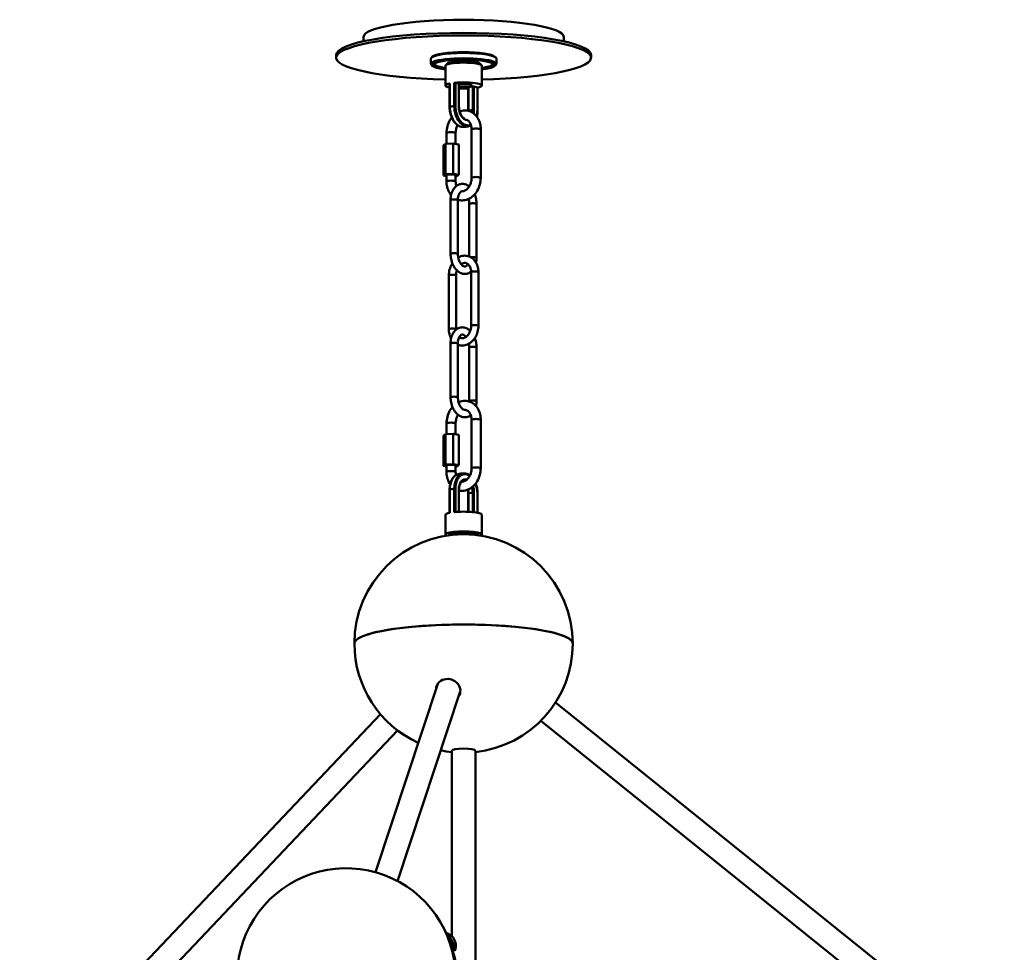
# Model space of a CAD drawing. Header units: millimetres. Extents: x 734 to 2864, y 389 to 1965.
# Tile 23 of 23: x 2210 to 2751, y 1280 to 1792. Entities that reach past the tile are written whole.
import ezdxf

# ---------------------------------------------------------------- set-up
doc = ezdxf.new("R2010")
doc.units = ezdxf.units.MM
doc.header["$LTSCALE"] = 11
doc.layers.add('Widoczne (ISO)', color=7, linetype='Continuous', lineweight=50)
doc.layers.add('Widoczne wąskie (ISO)', color=7, linetype='Continuous', lineweight=50)

msp = doc.modelspace()

# ---------------------------------------------------------------- linework, layer by layer
at = {"layer": 'Widoczne (ISO)'}
for p, q in [((2398.78, 1782.49), (2398.78, 1780.16)), ((2508.78, 1782.49), (2508.78, 1780.16)), ((2383.78, 1771.17), (2383.78, 1772.64)), ((2435.78, 1767.72), (2435.78, 1770.67)), ((2436.56, 1771.7), (2436.06, 1771.23)), ((2471.01, 1771.7), (2471.5, 1771.23)), ((2471.78, 1767.72), (2471.78, 1770.67)), ((2523.78, 1771.17), (2523.78, 1772.64)), ((2436.56, 1766.69), (2436.06, 1767.17)), ((2438.03, 1767.23), (2437.8, 1767.45)), ((2443.78, 1766.73), (2443.78, 1755.9)), ((2444.92, 1768), (2443.94, 1767.04)), ((2462.64, 1768), (2463.62, 1767.04)), ((2463.78, 1766.73), (2463.78, 1755.9)), ((2469.53, 1767.23), (2469.76, 1767.45)), ((2471.01, 1766.69), (2471.5, 1767.17)), ((2446.1, 1756.98), (2446.1, 1744.18)), ((2449.28, 1757.37), (2451.14, 1756.99)), ((2451.25, 1756.93), (2451.25, 1744.13)), ((2456.31, 1742.07), (2456.31, 1754.87)), ((2456.49, 1754.94), (2458.79, 1755.27)), ((2459.49, 1755.26), (2461.34, 1754.88)), ((2461.46, 1742.02), (2461.46, 1754.82)), ((2458.18, 1731.79), (2458.18, 1705.2)), ((2463.18, 1731.79), (2463.18, 1705.2)), ((2444.39, 1723.95), (2444.39, 1729.78)), ((2449.39, 1723.87), (2449.39, 1729.78)), ((2442.69, 1723.2), (2443.87, 1723.92)), ((2442.69, 1706.46), (2442.69, 1723.2)), ((2443.87, 1723.92), (2448.06, 1724.11)), ((2443.87, 1707.18), (2443.87, 1723.92)), ((2448.06, 1724.11), (2451.08, 1723.57)), ((2448.06, 1707.37), (2448.06, 1724.11)), ((2451.08, 1706.83), (2451.08, 1723.57)), ((2443.87, 1707.18), (2442.69, 1706.46)), ((2442.69, 1706.46), (2444.39, 1706.15)), ((2448.06, 1707.37), (2443.87, 1707.18)), ((2444.39, 1703.19), (2444.39, 1706.64)), ((2451.08, 1706.83), (2448.06, 1707.37)), ((2449.39, 1703.19), (2449.39, 1706.64)), ((2449.39, 1706.08), (2449.91, 1706.1)), ((2449.91, 1706.1), (2451.08, 1706.83)), ((2446.64, 1663.41), (2446.64, 1692.95)), ((2450.64, 1663.41), (2450.64, 1692.95)), ((2456.92, 1690.83), (2456.92, 1661.95)), ((2460.92, 1690.83), (2460.92, 1661.28)), ((2445.65, 1622.06), (2445.65, 1651.6)), ((2449.65, 1622.06), (2449.65, 1651.6)), ((2457.91, 1653.39), (2457.91, 1623.85)), ((2461.91, 1653.39), (2461.91, 1623.85)), ((2446.64, 1584.62), (2446.64, 1614.17)), ((2450.64, 1584.62), (2450.64, 1614.17)), ((2456.92, 1612.04), (2456.92, 1582.5)), ((2460.92, 1612.04), (2460.92, 1582.5)), ((2444.39, 1564.41), (2444.39, 1570.25)), ((2449.39, 1564.33), (2449.39, 1570.25)), ((2458.18, 1572.25), (2458.18, 1545.67)), ((2463.18, 1572.25), (2463.18, 1545.67)), ((2442.69, 1563.66), (2443.87, 1564.38)), ((2442.69, 1546.92), (2442.69, 1563.66)), ((2443.87, 1564.38), (2448.06, 1564.57)), ((2443.87, 1547.64), (2443.87, 1564.38)), ((2448.06, 1564.57), (2451.08, 1564.03)), ((2448.06, 1547.83), (2448.06, 1564.57)), ((2451.08, 1547.29), (2451.08, 1564.03)), ((2443.87, 1547.64), (2442.69, 1546.92)), ((2448.06, 1547.83), (2443.87, 1547.64)), ((2451.08, 1547.29), (2448.06, 1547.83)), ((2449.91, 1546.56), (2451.08, 1547.29)), ((2442.69, 1546.92), (2444.39, 1546.62)), ((2444.39, 1543.66), (2444.39, 1547.1)), ((2449.39, 1543.66), (2449.39, 1547.1)), ((2449.39, 1546.54), (2449.91, 1546.56)), ((2446.1, 1521.15), (2446.1, 1533.92)), ((2451.25, 1521.72), (2451.25, 1533.87)), ((2456.31, 1531.81), (2456.31, 1521.72)), ((2461.46, 1531.76), (2461.46, 1521.15)), ((2443.78, 1509.21), (2443.78, 1520.04)), ((2463.78, 1509.21), (2463.78, 1520.04)), ((2444.27, 1508.58), (2443.94, 1508.9)), ((2463.29, 1508.58), (2463.62, 1508.9)), ((2439.59, 1427.12), (2405.4, 1323.69)), ((2451.94, 1423.04), (2417.49, 1318.85)), ((2750.87, 1218.75), (2504.33, 1417.02)), ((2408.03, 1410.53), (2209.88, 1201.53)), ((2742.72, 1208.62), (2496.19, 1406.89)), ((2417.46, 1401.58), (2219.31, 1192.59)), ((2447.28, 1288.59), (2447.28, 1390.46)), ((2460.28, 1212.9), (2460.28, 1390.46)), ((2444.11, 1290.27), (2444.45, 1290.45)), ((2444.45, 1290.45), (2444.11, 1290.27)), ((2444.13, 1290.24), (2444.51, 1290.44)), ((2444.52, 1290.44), (2444.13, 1290.23)), ((2444.16, 1290.15), (2444.6, 1290.38)), ((2444.61, 1290.37), (2444.17, 1290.14)), ((2444.22, 1290.02), (2444.72, 1290.27)), ((2444.73, 1290.26), (2444.23, 1290)), ((2444.31, 1289.83), (2444.85, 1290.12)), ((2444.87, 1290.1), (2444.31, 1289.81)), ((2444.41, 1289.59), (2445.01, 1289.91)), ((2445.03, 1289.89), (2444.42, 1289.57)), ((2444.45, 1290.45), (2444.45, 1290.45)), ((2444.51, 1290.44), (2444.45, 1290.45)), ((2444.52, 1290.43), (2444.51, 1290.44)), ((2444.6, 1290.38), (2444.52, 1290.44)), ((2444.53, 1289.31), (2445.19, 1289.66)), ((2445.21, 1289.63), (2444.54, 1289.28)), ((2444.61, 1290.37), (2444.6, 1290.38)), ((2444.72, 1290.27), (2444.61, 1290.37)), ((2444.66, 1288.99), (2445.39, 1289.37)), ((2445.41, 1289.34), (2444.68, 1288.95)), ((2444.72, 1290.26), (2444.72, 1290.27)), ((2444.85, 1290.12), (2444.73, 1290.26)), ((2444.82, 1288.62), (2445.61, 1289.04)), ((2445.63, 1289), (2444.83, 1288.59)), ((2444.86, 1290.1), (2444.85, 1290.12)), ((2445.01, 1289.91), (2444.87, 1290.1)), ((2444.98, 1288.22), (2445.84, 1288.67)), ((2445.86, 1288.63), (2444.99, 1288.18)), ((2445.02, 1289.89), (2445.01, 1289.91)), ((2445.19, 1289.66), (2445.03, 1289.89)), ((2445.15, 1287.78), (2446.08, 1288.27)), ((2446.1, 1288.23), (2445.17, 1287.74)), ((2445.21, 1289.63), (2445.19, 1289.66)), ((2445.39, 1289.37), (2445.21, 1289.63)), ((2445.33, 1287.32), (2446.33, 1287.84)), ((2446.35, 1287.8), (2445.35, 1287.28)), ((2445.41, 1289.34), (2445.39, 1289.37)), ((2445.61, 1289.04), (2445.41, 1289.34)), ((2445.62, 1289), (2445.61, 1289.04)), ((2445.84, 1288.67), (2445.63, 1289)), ((2445.85, 1288.63), (2445.84, 1288.67)), ((2446.08, 1288.27), (2445.86, 1288.63)), ((2446.09, 1288.23), (2446.08, 1288.27)), ((2446.33, 1287.84), (2446.1, 1288.23)), ((2446.34, 1287.8), (2446.33, 1287.84)), ((2446.58, 1287.39), (2446.35, 1287.8)), ((2445.51, 1286.83), (2446.58, 1287.39)), ((2446.61, 1287.35), (2445.53, 1286.79)), ((2445.7, 1286.33), (2446.84, 1286.93)), ((2446.86, 1286.88), (2445.72, 1286.28)), ((2445.88, 1285.81), (2447.1, 1286.45)), ((2445.9, 1285.78), (2447.1, 1286.41)), ((2447.12, 1286.4), (2445.9, 1285.76)), ((2446.07, 1285.29), (2447.36, 1285.96)), ((2446.07, 1285.28), (2447.34, 1285.94)), ((2447.35, 1285.92), (2446.08, 1285.25)), ((2447.38, 1285.92), (2446.08, 1285.24)), ((2446.24, 1284.76), (2447.61, 1285.47)), ((2447.59, 1285.46), (2446.25, 1284.75)), ((2447.63, 1285.43), (2446.26, 1284.71)), ((2446.41, 1284.24), (2447.85, 1284.99)), ((2447.87, 1284.95), (2446.43, 1284.19)), ((2446.59, 1287.35), (2446.58, 1287.39)), ((2446.58, 1283.72), (2448.09, 1284.51)), ((2448.11, 1284.47), (2446.59, 1283.68)), ((2446.84, 1286.93), (2446.61, 1287.35)), ((2446.73, 1283.23), (2448.31, 1284.05)), ((2448.32, 1284.01), (2446.74, 1283.18)), ((2446.85, 1286.87), (2446.84, 1286.93)), ((2447.1, 1286.45), (2446.86, 1286.88)), ((2446.87, 1282.75), (2448.51, 1283.61)), ((2448.53, 1283.57), (2446.88, 1282.71)), ((2447, 1282.3), (2448.7, 1283.19)), ((2448.71, 1283.15), (2447.01, 1282.26)), ((2447.1, 1286.41), (2447.1, 1286.45)), ((2447.36, 1285.96), (2447.12, 1286.4)), ((2447.12, 1281.89), (2448.86, 1282.8)), ((2448.88, 1282.77), (2447.13, 1281.85)), ((2447.25, 1281.52), (2449.01, 1282.44)), ((2449.02, 1282.41), (2447.26, 1281.49)), ((2447.34, 1285.94), (2447.36, 1285.96)), ((2447.35, 1285.92), (2447.38, 1285.92)), ((2447.61, 1285.47), (2447.38, 1285.92)), ((2447.59, 1285.46), (2447.63, 1285.43)), ((2447.85, 1284.99), (2447.63, 1285.43)), ((2447.84, 1284.98), (2447.87, 1284.95)), ((2448.09, 1284.51), (2447.87, 1284.95)), ((2448.07, 1284.51), (2448.11, 1284.47)), ((2448.31, 1284.05), (2448.11, 1284.47)), ((2448.3, 1284.05), (2448.32, 1284.01)), ((2448.51, 1283.61), (2448.32, 1284.01)), ((2448.5, 1283.61), (2448.53, 1283.57)), ((2448.7, 1283.19), (2448.53, 1283.57)), ((2448.69, 1283.19), (2448.71, 1283.15)), ((2448.86, 1282.8), (2448.71, 1283.15)), ((2448.86, 1282.8), (2448.88, 1282.77)), ((2449.01, 1282.44), (2448.88, 1282.77)), ((2449, 1282.44), (2449.02, 1282.41)), ((2449.13, 1282.12), (2449.02, 1282.41)), ((2447.37, 1281.2), (2449.13, 1282.12)), ((2449.14, 1282.09), (2447.39, 1281.18)), ((2447.48, 1280.93), (2449.23, 1281.84)), ((2449.23, 1281.82), (2447.49, 1280.9)), ((2447.57, 1280.7), (2449.3, 1281.6)), ((2449.3, 1281.58), (2447.58, 1280.68)), ((2447.64, 1280.52), (2449.34, 1281.41)), ((2449.35, 1281.4), (2447.64, 1280.5)), ((2447.68, 1280.39), (2449.36, 1281.27)), ((2449.36, 1281.26), (2447.69, 1280.38)), ((2447.71, 1280.32), (2449.35, 1281.17)), ((2449.35, 1281.17), (2447.71, 1280.31)), ((2447.72, 1280.29), (2449.31, 1281.13)), ((2449.12, 1282.12), (2449.14, 1282.09)), ((2449.23, 1281.84), (2449.14, 1282.09)), ((2449.22, 1281.84), (2449.23, 1281.82)), ((2449.3, 1281.6), (2449.23, 1281.82)), ((2449.29, 1281.6), (2449.3, 1281.58)), ((2449.34, 1281.41), (2449.3, 1281.58)), ((2449.31, 1281.13), (2449.35, 1281.17)), ((2449.34, 1281.41), (2449.35, 1281.4)), ((2449.36, 1281.27), (2449.35, 1281.4)), ((2449.35, 1281.17), (2449.36, 1281.26)), ((2449.35, 1281.17), (2449.35, 1281.17)), ((2449.36, 1281.27), (2449.36, 1281.26))]:
    msp.add_line(p, q, dxfattribs=at)
for centre, radius, start, end in [((2453.78, 1743.1), 10, 266.5213, 290.0589), ((2453.78, 1532.84), 10, 86.5213, 110.0589), ((2453.78, 1449.34), 60, 0, 180), ((2453.78, 1449.34), 60, 180, 245.4902), ((2453.78, 1449.34), 60, 276.2192, 0), ((2453.78, 1449.34), 60, 257.9287, 263.7808), ((2389.29, 1265.89), 60, 4.5901, 212.3958), ((2442.25, 1283.36), 7.25, 346.1283, 69.1633)]:
    msp.add_arc(centre, radius, start, end, dxfattribs=at)
for centre, major_axis, ratio, start_param, end_param in [((2453.78, 1782.49), (-55, 0), 0.173648, 3.141593, 6.283185), ((2453.78, 1771.17), (70, 0), 0.173648, 4.855737, 10.852227), ((2453.78, 1772.64), (-70, 0), 0.173648, 3.141593, 6.283185), ((2453.78, 1767.72), (18, 0), 0.173648, 6.105932, 9.602032), ((2453.78, 1767.23), (-17.5, 0), 0.173648, 2.179042, 7.245736), ((2453.78, 1767.23), (16.66, 0), 0.173648, 5.356247, 10.351716), ((2453.78, 1770.67), (-18, 0), 0.173648, 3.141593, 6.283185), ((2453.78, 1771.17), (17.5, 0), 0.173648, 0.177254, 2.964339), ((2453.78, 1767.72), (9, 0), 0.173648, 0.177254, 2.964339), ((2453.78, 1767.72), (-16, 0), 0.173648, 6.134161, 7.17885), ((2453.78, 1766.73), (-10, 0), 0.173648, 3.141593, 6.283185), ((2453.78, 1767.72), (16, 0), 0.173648, 5.387521, 6.43221), ((2453.78, 1755.9), (-10, 0), 0.173648, 5.569079, 6.978433), ((2446.6, 1756.98), (-0.5, 0), 0.173648, 5.569079, 6.283185), ((2453.78, 1755.9), (10, 0), 0.173648, 5.587937, 8.393555), ((2448.9, 1757.32), (0.5, 0), 0.173648, 0.698132, 2.11037), ((2450.75, 1756.93), (0.5, 0), 0.173648, 0, 0.698132), ((2453.78, 1755.9), (4.46, 0), 0.173648, 4.109235, 8.457136), ((2453.78, 1755.9), (10, 0), 0.173648, 4.456707, 4.968071), ((2456.81, 1754.87), (-0.5, 0), 0.173648, 5.410521, 6.283185), ((2459.11, 1755.2), (0.5, 0), 0.173648, 0.698132, 2.268928), ((2460.96, 1754.82), (0.5, 0), 0.173648, 0, 0.698132), ((2446.89, 1706.64), (2.5, 0), 0.173648, 0, 3.141593), ((2446.89, 1547.1), (2.5, 0), 0.173648, 0, 3.141593), ((2453.78, 1520.04), (-10, 0), 0.173648, 5.569079, 6.283185), ((2453.78, 1520.04), (10, 0), 0.173648, 0, 2.11037), ((2453.78, 1509.21), (10, 0), 0.173648, 6.105932, 9.602032), ((2453.78, 1508.22), (-9, 0), 0.173648, 3.474845, 5.949933), ((2453.78, 1449.34), (-60, 0), 0.173648, 3.141593, 6.283185), ((2453.78, 1449.34), (60, 0), 0.173648, 0, 3.141593), ((2445.33, 1423.77), (-6.41, 2.12), 0.892132, 2.86858, 6.556198), ((2445.61, 1424.63), (-6.41, 2.12), 0.892132, 0.07559, 0.273013), ((2445.63, 1424.68), (-6.41, 2.12), 0.892132, 0.079574, 0.273013), ((2445.76, 1425.08), (-6.17, 2.04), 0.892132, 6.239105, 6.283185), ((2446.27, 1426.61), (-6.41, 2.12), 0.892132, 0.250914, 0.273013), ((2446.27, 1426.61), (6.41, -2.12), 0.892132, 6.010173, 6.032271), ((2445.76, 1425.08), (6.17, -2.04), 0.892132, 0, 0.04408), ((2445.61, 1424.63), (6.41, -2.12), 0.892132, 6.010173, 6.207595), ((2445.63, 1424.68), (6.41, -2.12), 0.892132, 6.010173, 6.203612), ((2453.78, 1390.46), (-6.5, 0), 0.173648, 3.141593, 6.283185), ((2446.88, 1285.79), (-2.32, 4.43), 0.095401, 4.799079, 4.802138), ((2446.88, 1285.79), (-2.32, 4.43), 0.095401, 4.692478, 4.697287), ((2446.88, 1285.79), (-2.32, 4.43), 0.095401, 4.587627, 4.58892), ((2391.23, 1260.09), (-56.9, -19.03), 0.856497, 6.228253, 9.479711)]:
    msp.add_ellipse(centre, major_axis=major_axis, ratio=ratio, start_param=start_param, end_param=end_param, dxfattribs=at)
for points, knots in [([(2446.1, 1744.18), (2446.1, 1743.14), (2446.21, 1742.08), (2446.65, 1740.02), (2446.97, 1739.02), (2447.8, 1737.19), (2448.31, 1736.35), (2449.46, 1734.93), (2450.11, 1734.34), (2451.47, 1733.5), (2452.19, 1733.23), (2453, 1733.13), (2453.09, 1733.12), (2453.17, 1733.12)], [3.826312, 3.826312, 3.826312, 3.826312, 4.152858, 4.152858, 4.479241, 4.479241, 4.806211, 4.806211, 5.13304, 5.13304, 5.452758, 5.452758, 5.492217, 5.492217, 5.492217, 5.492217]), ([(2451.25, 1744.13), (2451.25, 1743.5), (2451.32, 1742.86), (2451.57, 1741.61), (2451.75, 1741), (2452.23, 1739.89), (2452.51, 1739.38), (2453.15, 1738.52), (2453.5, 1738.17), (2454.03, 1737.78), (2454.19, 1737.68), (2454.36, 1737.59)], [3.826312, 3.826312, 3.826312, 3.826312, 4.13634, 4.13634, 4.446674, 4.446674, 4.756052, 4.756052, 5.064466, 5.064466, 5.205753, 5.205753, 5.205753, 5.205753]), ([(2451.58, 1741.64), (2452.49, 1741.99), (2453.45, 1742.19), (2455.37, 1742.23), (2456.33, 1742.06), (2458.12, 1741.4), (2458.94, 1740.9), (2460.43, 1739.62), (2461.08, 1738.82), (2462.17, 1736.96), (2462.58, 1735.9), (2463.06, 1733.81), (2463.18, 1732.81), (2463.18, 1731.79)], [1.998053, 1.998053, 1.998053, 1.998053, 2.284928, 2.284928, 2.568876, 2.568876, 2.850541, 2.850541, 3.150836, 3.150836, 3.475998, 3.475998, 3.757072, 3.757072, 3.757072, 3.757072]), ([(2461.07, 1738.75), (2461.15, 1739.08), (2461.22, 1739.41), (2461.4, 1740.48), (2461.46, 1741.25), (2461.46, 1742.02)], [6.6117023, 6.6117023, 6.6117023, 6.6117023, 6.7252186, 6.7252186, 6.9679045, 6.9679045, 6.9679045, 6.9679045]), ([(2444.39, 1729.78), (2444.39, 1731.02), (2444.55, 1732.27), (2445.2, 1734.68), (2445.68, 1735.84), (2446.59, 1737.41), (2446.92, 1737.89), (2447.28, 1738.35)], [0.6154797, 0.6154797, 0.6154797, 0.6154797, 0.9591561, 0.9591561, 1.3034499, 1.3034499, 1.4679189, 1.4679189, 1.4679189, 1.4679189]), ([(2455.23, 1737.12), (2455.65, 1737.01), (2456.06, 1736.8), (2456.82, 1736.11), (2457.16, 1735.67), (2457.69, 1734.64), (2457.88, 1734.08), (2458.12, 1732.94), (2458.18, 1732.38), (2458.18, 1731.79)], [2.492322, 2.492322, 2.492322, 2.492322, 2.869903, 2.869903, 3.211653, 3.211653, 3.504781, 3.504781, 3.757072, 3.757072, 3.757072, 3.757072]), ([(2449.39, 1729.78), (2449.39, 1730.44), (2449.46, 1731.12), (2449.75, 1732.44), (2449.97, 1733.08), (2450.32, 1733.83), (2450.39, 1733.98), (2450.47, 1734.13)], [0.6154797, 0.6154797, 0.6154797, 0.6154797, 0.9003425, 0.9003425, 1.1855614, 1.1855614, 1.2604918, 1.2604918, 1.2604918, 1.2604918]), ([(2463.18, 1705.2), (2463.18, 1703.97), (2463.01, 1702.72), (2462.36, 1700.31), (2461.89, 1699.15), (2460.65, 1697.03), (2459.89, 1696.08), (2458.17, 1694.5), (2457.21, 1693.86), (2455.21, 1693.03), (2454.18, 1692.8), (2452.3, 1692.77), (2451.45, 1692.89), (2450.64, 1693.15)], [3.757072, 3.757072, 3.757072, 3.757072, 4.100749, 4.100749, 4.445043, 4.445043, 4.787298, 4.787298, 5.11918, 5.11918, 5.426521, 5.426521, 5.678558, 5.678558, 5.678558, 5.678558]), ([(2458.18, 1705.2), (2458.18, 1704.55), (2458.1, 1703.87), (2457.81, 1702.55), (2457.59, 1701.91), (2457.04, 1700.72), (2456.71, 1700.18), (2455.98, 1699.26), (2455.58, 1698.87), (2454.76, 1698.27), (2454.33, 1698.06), (2453.52, 1697.8), (2453.12, 1697.76), (2452.75, 1697.79)], [3.757072, 3.757072, 3.757072, 3.757072, 4.041935, 4.041935, 4.327154, 4.327154, 4.611958, 4.611958, 4.897811, 4.897811, 5.195026, 5.195026, 5.511923, 5.511923, 5.511923, 5.511923]), ([(2446.92, 1695.69), (2446.56, 1696.12), (2446.24, 1696.58), (2445.39, 1698.02), (2444.98, 1699.09), (2444.5, 1701.18), (2444.39, 1702.18), (2444.39, 1703.19)], [6.1290457, 6.1290457, 6.1290457, 6.1290457, 6.2924291, 6.2924291, 6.6175904, 6.6175904, 6.898665, 6.898665, 6.898665, 6.898665]), ([(2446.64, 1692.95), (2446.64, 1694.02), (2446.76, 1695.07), (2447.25, 1697.06), (2447.63, 1697.99), (2448.62, 1699.6), (2449.24, 1700.3), (2450.6, 1701.27), (2451.33, 1701.59), (2452.77, 1701.88), (2453.48, 1701.87), (2454.88, 1701.59), (2455.56, 1701.3), (2456.42, 1700.77), (2456.64, 1700.61), (2456.85, 1700.44)], [2.456873, 2.456873, 2.456873, 2.456873, 2.805174, 2.805174, 3.154538, 3.154538, 3.48748, 3.48748, 3.770162, 3.770162, 4.024071, 4.024071, 4.293221, 4.293221, 4.391251, 4.391251, 4.391251, 4.391251]), ([(2449.78, 1700.68), (2449.69, 1700.94), (2449.61, 1701.23), (2449.44, 1702.05), (2449.39, 1702.61), (2449.39, 1703.19)], [6.5054393, 6.5054393, 6.5054393, 6.5054393, 6.646374, 6.646374, 6.898665, 6.898665, 6.898665, 6.898665]), ([(2450.64, 1692.95), (2450.64, 1693.58), (2450.7, 1694.18), (2450.92, 1695.28), (2451.07, 1695.77), (2451.44, 1696.59), (2451.66, 1696.92), (2452.09, 1697.43), (2452.31, 1697.59), (2452.8, 1697.84), (2453.03, 1697.87), (2453.37, 1697.81), (2453.38, 1697.81), (2453.39, 1697.81)], [2.456873, 2.456873, 2.456873, 2.456873, 2.74208, 2.74208, 3.022138, 3.022138, 3.297825, 3.297825, 3.589108, 3.589108, 4.017141, 4.017141, 4.034606, 4.034606, 4.034606, 4.034606]), ([(2456.55, 1693.6), (2456.66, 1693.18), (2456.75, 1692.75), (2456.89, 1691.81), (2456.92, 1691.31), (2456.92, 1690.83)], [5.1789394, 5.1789394, 5.1789394, 5.1789394, 5.3753825, 5.3753825, 5.5984661, 5.5984661, 5.5984661, 5.5984661]), ([(2459.89, 1696.17), (2460.23, 1695.34), (2460.49, 1694.47), (2460.83, 1692.67), (2460.92, 1691.74), (2460.92, 1690.83)], [5.0036821, 5.0036821, 5.0036821, 5.0036821, 5.2996194, 5.2996194, 5.5984661, 5.5984661, 5.5984661, 5.5984661]), ([(2457.91, 1653.66), (2457.8, 1653.57), (2457.69, 1653.49), (2456.96, 1652.96), (2456.24, 1652.64), (2454.79, 1652.36), (2454.08, 1652.37), (2452.68, 1652.65), (2452, 1652.93), (2450.65, 1653.78), (2450, 1654.37), (2448.81, 1655.8), (2448.28, 1656.67), (2447.43, 1658.57), (2447.11, 1659.6), (2446.73, 1661.57), (2446.64, 1662.49), (2446.64, 1663.41)], [6.579912, 6.579912, 6.579912, 6.579912, 6.629073, 6.629073, 6.911755, 6.911755, 7.165664, 7.165664, 7.434814, 7.434814, 7.747124, 7.747124, 8.091792, 8.091792, 8.441212, 8.441212, 8.740059, 8.740059, 8.740059, 8.740059]), ([(2456.18, 1657.8), (2456.03, 1657.51), (2455.86, 1657.26), (2455.47, 1656.81), (2455.25, 1656.64), (2454.77, 1656.39), (2454.53, 1656.36), (2454.05, 1656.45), (2453.87, 1656.51), (2453.39, 1656.76), (2453.06, 1657.01), (2452.44, 1657.66), (2452.15, 1658.06), (2451.61, 1658.98), (2451.37, 1659.51), (2450.99, 1660.67), (2450.84, 1661.29), (2450.67, 1662.42), (2450.64, 1662.92), (2450.64, 1663.41)], [6.223289, 6.223289, 6.223289, 6.223289, 6.439418, 6.439418, 6.7307, 6.7307, 7.158734, 7.158734, 7.371033, 7.371033, 7.677589, 7.677589, 7.953519, 7.953519, 8.232517, 8.232517, 8.516975, 8.516975, 8.740059, 8.740059, 8.740059, 8.740059]), ([(2450.83, 1661.41), (2451.11, 1661.57), (2451.4, 1661.72), (2452.52, 1662.2), (2453.41, 1662.4), (2455.14, 1662.44), (2455.97, 1662.31), (2457.52, 1661.74), (2458.24, 1661.31), (2459.53, 1660.19), (2460.1, 1659.49), (2461.04, 1657.88), (2461.4, 1656.95), (2461.81, 1655.14), (2461.91, 1654.27), (2461.91, 1653.39)], [1.862528, 1.862528, 1.862528, 1.862528, 1.971335, 1.971335, 2.280286, 2.280286, 2.566734, 2.566734, 2.850698, 2.850698, 3.152507, 3.152507, 3.477607, 3.477607, 3.757072, 3.757072, 3.757072, 3.757072]), ([(2445.65, 1651.6), (2445.65, 1652.68), (2445.8, 1653.76), (2446.35, 1655.86), (2446.77, 1656.87), (2447.39, 1657.95), (2447.49, 1658.1), (2447.59, 1658.26)], [0.6154797, 0.6154797, 0.6154797, 0.6154797, 0.9571813, 0.9571813, 1.2994142, 1.2994142, 1.3587678, 1.3587678, 1.3587678, 1.3587678]), ([(2452.44, 1657.69), (2452.45, 1657.7), (2452.46, 1657.71), (2452.88, 1658), (2453.28, 1658.2), (2454.1, 1658.43), (2454.51, 1658.46), (2455.39, 1658.31), (2455.86, 1658.09), (2456.65, 1657.38), (2456.97, 1656.97), (2457.46, 1656.01), (2457.64, 1655.48), (2457.86, 1654.43), (2457.91, 1653.92), (2457.91, 1653.39)], [1.763117, 1.763117, 1.763117, 1.763117, 1.773141, 1.773141, 2.075253, 2.075253, 2.424392, 2.424392, 2.868874, 2.868874, 3.209355, 3.209355, 3.506547, 3.506547, 3.757072, 3.757072, 3.757072, 3.757072]), ([(2449.65, 1651.6), (2449.65, 1652.21), (2449.72, 1652.84), (2449.92, 1653.75), (2450.01, 1654.04), (2450.1, 1654.32)], [0.6154797, 0.6154797, 0.6154797, 0.6154797, 0.9045079, 0.9045079, 1.0449884, 1.0449884, 1.0449884, 1.0449884]), ([(2446.64, 1614.17), (2446.64, 1615.24), (2446.76, 1616.29), (2447.25, 1618.27), (2447.63, 1619.21), (2448.62, 1620.82), (2449.24, 1621.51), (2450.6, 1622.48), (2451.33, 1622.81), (2452.77, 1623.09), (2453.48, 1623.08), (2454.88, 1622.8), (2455.56, 1622.51), (2456.64, 1621.84), (2457.07, 1621.5), (2457.46, 1621.13)], [2.456873, 2.456873, 2.456873, 2.456873, 2.805174, 2.805174, 3.154538, 3.154538, 3.48748, 3.48748, 3.770162, 3.770162, 4.024071, 4.024071, 4.293221, 4.293221, 4.488491, 4.488491, 4.488491, 4.488491]), ([(2461.91, 1623.85), (2461.91, 1622.77), (2461.77, 1621.69), (2461.21, 1619.59), (2460.8, 1618.58), (2459.73, 1616.75), (2459.08, 1615.92), (2457.59, 1614.54), (2456.77, 1613.99), (2455.04, 1613.25), (2454.15, 1613.05), (2452.42, 1613.01), (2451.59, 1613.14), (2450.76, 1613.45), (2450.7, 1613.47), (2450.64, 1613.5)], [3.757072, 3.757072, 3.757072, 3.757072, 4.098774, 4.098774, 4.441007, 4.441007, 4.781514, 4.781514, 5.112927, 5.112927, 5.421879, 5.421879, 5.708327, 5.708327, 5.729914, 5.729914, 5.729914, 5.729914]), ([(2457.91, 1623.85), (2457.91, 1623.24), (2457.84, 1622.61), (2457.57, 1621.39), (2457.36, 1620.8), (2456.85, 1619.7), (2456.53, 1619.21), (2455.84, 1618.35), (2455.47, 1618), (2454.69, 1617.44), (2454.29, 1617.25), (2453.46, 1617.02), (2453.05, 1616.99), (2452.22, 1617.13), (2451.79, 1617.32), (2451.38, 1617.65)], [3.757072, 3.757072, 3.757072, 3.757072, 4.046101, 4.046101, 4.335388, 4.335388, 4.624375, 4.624375, 4.914733, 4.914733, 5.216846, 5.216846, 5.565984, 5.565984, 5.967155, 5.967155, 5.967155, 5.967155]), ([(2446.92, 1616.9), (2446.48, 1617.69), (2446.15, 1618.56), (2445.75, 1620.31), (2445.65, 1621.18), (2445.65, 1622.06)], [6.3150532, 6.3150532, 6.3150532, 6.3150532, 6.6191993, 6.6191993, 6.898665, 6.898665, 6.898665, 6.898665]), ([(2450.64, 1614.17), (2450.64, 1614.79), (2450.7, 1615.4), (2450.92, 1616.49), (2451.07, 1616.99), (2451.44, 1617.81), (2451.66, 1618.14), (2452.09, 1618.64), (2452.31, 1618.81), (2452.8, 1619.06), (2453.03, 1619.09), (2453.51, 1619), (2453.69, 1618.94), (2454.18, 1618.69), (2454.5, 1618.44), (2454.93, 1617.99), (2455.03, 1617.88), (2455.12, 1617.76)], [2.456873, 2.456873, 2.456873, 2.456873, 2.74208, 2.74208, 3.022138, 3.022138, 3.297825, 3.297825, 3.589108, 3.589108, 4.017141, 4.017141, 4.22944, 4.22944, 4.535997, 4.535997, 4.628816, 4.628816, 4.628816, 4.628816]), ([(2456.73, 1614.04), (2456.76, 1613.87), (2456.79, 1613.7), (2456.89, 1613.03), (2456.92, 1612.53), (2456.92, 1612.04)], [5.2985174, 5.2985174, 5.2985174, 5.2985174, 5.3753825, 5.3753825, 5.5984661, 5.5984661, 5.5984661, 5.5984661]), ([(2459.97, 1617.19), (2460.27, 1616.42), (2460.5, 1615.61), (2460.83, 1613.88), (2460.92, 1612.96), (2460.92, 1612.04)], [5.0269485, 5.0269485, 5.0269485, 5.0269485, 5.2996194, 5.2996194, 5.5984661, 5.5984661, 5.5984661, 5.5984661]), ([(2457.78, 1574.77), (2457.72, 1574.72), (2457.65, 1574.67), (2456.96, 1574.18), (2456.24, 1573.86), (2454.79, 1573.57), (2454.08, 1573.58), (2452.68, 1573.86), (2452, 1574.15), (2450.65, 1574.99), (2450, 1575.58), (2448.81, 1577.02), (2448.28, 1577.89), (2447.43, 1579.79), (2447.11, 1580.82), (2446.73, 1582.78), (2446.64, 1583.71), (2446.64, 1584.62)], [6.599247, 6.599247, 6.599247, 6.599247, 6.629073, 6.629073, 6.911755, 6.911755, 7.165664, 7.165664, 7.434814, 7.434814, 7.747124, 7.747124, 8.091792, 8.091792, 8.441212, 8.441212, 8.740059, 8.740059, 8.740059, 8.740059]), ([(2454.81, 1577.66), (2454.62, 1577.6), (2454.44, 1577.59), (2454.05, 1577.67), (2453.87, 1577.73), (2453.39, 1577.98), (2453.06, 1578.22), (2452.44, 1578.88), (2452.15, 1579.27), (2451.61, 1580.2), (2451.37, 1580.73), (2450.99, 1581.88), (2450.84, 1582.51), (2450.67, 1583.64), (2450.64, 1584.14), (2450.64, 1584.62)], [6.85601, 6.85601, 6.85601, 6.85601, 7.158734, 7.158734, 7.371033, 7.371033, 7.677589, 7.677589, 7.953519, 7.953519, 8.232517, 8.232517, 8.516975, 8.516975, 8.740059, 8.740059, 8.740059, 8.740059]), ([(2451.01, 1581.85), (2451.14, 1581.91), (2451.26, 1581.97), (2452.35, 1582.42), (2453.38, 1582.65), (2455.37, 1582.69), (2456.33, 1582.52), (2458.12, 1581.86), (2458.94, 1581.36), (2460.43, 1580.08), (2461.08, 1579.28), (2462.17, 1577.43), (2462.58, 1576.36), (2463.06, 1574.27), (2463.18, 1573.27), (2463.18, 1572.25)], [1.937221, 1.937221, 1.937221, 1.937221, 1.977588, 1.977588, 2.284928, 2.284928, 2.568876, 2.568876, 2.850541, 2.850541, 3.150836, 3.150836, 3.475998, 3.475998, 3.757072, 3.757072, 3.757072, 3.757072]), ([(2444.39, 1570.25), (2444.39, 1571.48), (2444.55, 1572.73), (2445.2, 1575.14), (2445.68, 1576.3), (2446.7, 1578.05), (2447.16, 1578.69), (2447.67, 1579.28)], [0.6154797, 0.6154797, 0.6154797, 0.6154797, 0.9591561, 0.9591561, 1.3034499, 1.3034499, 1.525657, 1.525657, 1.525657, 1.525657]), ([(2449.39, 1570.25), (2449.39, 1570.9), (2449.46, 1571.58), (2449.75, 1572.9), (2449.97, 1573.54), (2450.39, 1574.44), (2450.54, 1574.73), (2450.71, 1575.01)], [0.6154797, 0.6154797, 0.6154797, 0.6154797, 0.9003425, 0.9003425, 1.1855614, 1.1855614, 1.332758, 1.332758, 1.332758, 1.332758]), ([(2454.17, 1577.64), (2454.43, 1577.68), (2454.67, 1577.68), (2455.45, 1577.58), (2455.97, 1577.35), (2456.82, 1576.58), (2457.16, 1576.13), (2457.69, 1575.1), (2457.88, 1574.54), (2458.12, 1573.4), (2458.18, 1572.84), (2458.18, 1572.25)], [2.193979, 2.193979, 2.193979, 2.193979, 2.399327, 2.399327, 2.869903, 2.869903, 3.211653, 3.211653, 3.504781, 3.504781, 3.757072, 3.757072, 3.757072, 3.757072]), ([(2446.41, 1536.82), (2446.25, 1537.05), (2446.1, 1537.28), (2445.39, 1538.49), (2444.98, 1539.55), (2444.5, 1541.64), (2444.39, 1542.64), (2444.39, 1543.66)], [6.2112871, 6.2112871, 6.2112871, 6.2112871, 6.2924291, 6.2924291, 6.6175904, 6.6175904, 6.898665, 6.898665, 6.898665, 6.898665]), ([(2446.1, 1533.92), (2446.1, 1534.7), (2446.16, 1535.46), (2446.41, 1536.92), (2446.59, 1537.62), (2447.07, 1538.91), (2447.37, 1539.5), (2448.06, 1540.56), (2448.46, 1541.01), (2449.35, 1541.76), (2449.84, 1542.05), (2450.35, 1542.24)], [2.456873, 2.456873, 2.456873, 2.456873, 2.699559, 2.699559, 2.942245, 2.942245, 3.184931, 3.184931, 3.427617, 3.427617, 3.670303, 3.670303, 3.670303, 3.670303]), ([(2449.58, 1541.87), (2449.57, 1541.9), (2449.56, 1541.94), (2449.44, 1542.51), (2449.39, 1543.07), (2449.39, 1543.66)], [6.628118, 6.628118, 6.628118, 6.628118, 6.646374, 6.646374, 6.898665, 6.898665, 6.898665, 6.898665]), ([(2463.18, 1545.67), (2463.18, 1544.43), (2463.01, 1543.18), (2462.36, 1540.77), (2461.89, 1539.61), (2460.65, 1537.49), (2459.89, 1536.54), (2458.17, 1534.96), (2457.21, 1534.32), (2455.21, 1533.49), (2454.18, 1533.26), (2452.51, 1533.23), (2451.87, 1533.3), (2451.25, 1533.44)], [3.757072, 3.757072, 3.757072, 3.757072, 4.100749, 4.100749, 4.445043, 4.445043, 4.787298, 4.787298, 5.11918, 5.11918, 5.426521, 5.426521, 5.615725, 5.615725, 5.615725, 5.615725]), ([(2458.18, 1545.67), (2458.18, 1545.01), (2458.1, 1544.33), (2457.81, 1543.01), (2457.59, 1542.37), (2457.04, 1541.19), (2456.71, 1540.65), (2455.98, 1539.72), (2455.58, 1539.33), (2454.76, 1538.73), (2454.33, 1538.52), (2453.51, 1538.25), (2453.11, 1538.22), (2452.73, 1538.25)], [3.757072, 3.757072, 3.757072, 3.757072, 4.041935, 4.041935, 4.327154, 4.327154, 4.611958, 4.611958, 4.897811, 4.897811, 5.195026, 5.195026, 5.517542, 5.517542, 5.517542, 5.517542]), ([(2454.39, 1542.82), (2455.07, 1542.78), (2455.75, 1542.58), (2456.69, 1542.08), (2456.99, 1541.9), (2457.27, 1541.68)], [3.9325607, 3.9325607, 3.9325607, 3.9325607, 4.2332946, 4.2332946, 4.3728551, 4.3728551, 4.3728551, 4.3728551]), ([(2451.25, 1533.87), (2451.25, 1534.42), (2451.3, 1534.95), (2451.49, 1535.95), (2451.63, 1536.42), (2451.98, 1537.25), (2452.19, 1537.62), (2452.67, 1538.22), (2452.93, 1538.46), (2453.48, 1538.8), (2453.77, 1538.9), (2454.06, 1538.95)], [2.456873, 2.456873, 2.456873, 2.456873, 2.725785, 2.725785, 2.994697, 2.994697, 3.263608, 3.263608, 3.53252, 3.53252, 3.801432, 3.801432, 3.801432, 3.801432]), ([(2452.96, 1538.46), (2452.97, 1538.45), (2452.99, 1538.45), (2453.12, 1538.39), (2453.24, 1538.33), (2453.36, 1538.26)], [4.1514527, 4.1514527, 4.1514527, 4.1514527, 4.1608387, 4.1608387, 4.2639921, 4.2639921, 4.2639921, 4.2639921]), ([(2460.42, 1537.27), (2460.64, 1536.72), (2460.83, 1536.13), (2461.24, 1534.52), (2461.4, 1533.47), (2461.46, 1532.2), (2461.46, 1531.98), (2461.46, 1531.76)], [5.0114629, 5.0114629, 5.0114629, 5.0114629, 5.2036692, 5.2036692, 5.5301263, 5.5301263, 5.5984661, 5.5984661, 5.5984661, 5.5984661]), ([(2456.09, 1533.86), (2456.16, 1533.55), (2456.21, 1533.23), (2456.29, 1532.55), (2456.31, 1532.18), (2456.31, 1531.81)], [5.2636166, 5.2636166, 5.2636166, 5.2636166, 5.418105, 5.418105, 5.5984661, 5.5984661, 5.5984661, 5.5984661])]:
    msp.add_open_spline(points, degree=3, knots=knots, dxfattribs=at)
for points in [[(2456.31, 1742.01), (2456.31, 1742.03), (2456.31, 1742.05), (2456.31, 1742.07)], [(2457.21, 1733.71), (2457.44, 1733.79), (2457.66, 1733.89), (2457.88, 1734.01)], [(2460.92, 1661.28), (2460.92, 1660.35), (2460.83, 1659.43), (2460.64, 1658.55)], [(2449.66, 1621.79), (2449.65, 1621.88), (2449.65, 1621.97), (2449.65, 1622.06)], [(2456.92, 1582.5), (2456.92, 1582.43), (2456.92, 1582.36), (2456.92, 1582.3)], [(2460.92, 1582.5), (2460.92, 1581.56), (2460.83, 1580.64), (2460.64, 1579.75)]]:
    msp.add_open_spline(points, degree=3, dxfattribs=at)
at = {"layer": 'Widoczne wąskie (ISO)'}
for p, q in [((2446.22, 1744.24), (2446.22, 1757.04)), ((2448.64, 1757.39), (2448.64, 1744.59)), ((2449.28, 1744.57), (2449.28, 1757.37)), ((2451.14, 1756.99), (2451.14, 1744.19)), ((2456.49, 1742.13), (2456.49, 1754.94)), ((2458.79, 1755.27), (2458.79, 1742.47)), ((2459.49, 1742.46), (2459.49, 1755.26)), ((2461.34, 1754.88), (2461.34, 1742.07)), ((2456.49, 1742.13), (2458.79, 1742.47)), ((2446.22, 1521.18), (2446.22, 1533.98)), ((2448.64, 1534.33), (2448.64, 1521.53)), ((2449.28, 1521.59), (2449.28, 1534.31)), ((2451.14, 1533.93), (2451.14, 1521.71)), ((2458.79, 1532.21), (2456.49, 1531.88)), ((2456.49, 1521.71), (2456.49, 1531.88)), ((2458.79, 1532.21), (2458.79, 1521.54)), ((2459.49, 1521.47), (2459.49, 1532.2)), ((2461.34, 1531.82), (2461.34, 1521.18))]:
    msp.add_line(p, q, dxfattribs=at)
for centre, major_axis, ratio, start_param, end_param in [((2446.6, 1744.18), (-0.5, 0), 0.173648, 5.569079, 6.283185), ((2453.78, 1743.1), (-10, 0), 0.173648, 5.251962, 5.569079), ((2452.57, 1742.92), (1.42, -9.77), 0.633022, 4.486151, 6.152056), ((2448.9, 1744.51), (0.5, 0), 0.173648, 0.698132, 2.11037), ((2454.99, 1743.28), (1.42, -9.77), 0.633022, 4.486151, 6.414314), ((2455.31, 1743.32), (1.35, -9.28), 0.633022, 4.486151, 6.47483), ((2450.75, 1744.13), (0.5, 0), 0.173648, 0, 0.698132), ((2455.31, 1743.32), (0.94, -6.43), 0.633022, 4.486151, 6.191405), ((2456.81, 1742.07), (-0.5, 0), 0.173648, 5.410521, 6.283185), ((2452.63, 1742.93), (-0.87, 5.94), 0.633022, 4.45718, 4.486151), ((2454.93, 1743.27), (0.87, -5.94), 0.633022, 1.092286, 1.344558), ((2459.11, 1742.4), (-0.5, 0), 0.173648, 3.839724, 5.410521), ((2455.31, 1743.32), (-0.94, 6.43), 0.633022, 4.1815, 4.486151), ((2455.31, 1743.32), (1.35, -9.28), 0.633022, 0.984455, 1.344558), ((2460.96, 1742.02), (0.5, 0), 0.173648, 0, 0.698132), ((2460.68, 1731.79), (2.5, 0), 0.173648, 0, 3.141593), ((2446.89, 1729.78), (-2.5, 0), 0.173648, 3.141593, 6.283185), ((2460.68, 1705.2), (2.5, 0), 0.173648, 0, 3.141593), ((2446.89, 1703.19), (-2.5, 0), 0.173648, 3.141593, 6.283185), ((2448.64, 1692.95), (-2, 0), 0.173648, 3.141593, 6.283185), ((2458.92, 1690.83), (2, 0), 0.173648, 0, 3.141593), ((2448.64, 1663.41), (-2, 0), 0.173648, 3.141593, 6.283185), ((2458.92, 1661.28), (2, 0), 0.173648, 0, 2.205103), ((2447.65, 1651.6), (-2, 0), 0.173648, 3.141593, 6.283185), ((2459.91, 1653.39), (2, 0), 0.173648, 0, 3.141593), ((2459.91, 1623.85), (2, 0), 0.173648, 0, 3.141593), ((2447.65, 1622.06), (-2, 0), 0.173648, 3.141593, 6.283185), ((2448.64, 1614.17), (-2, 0), 0.173648, 3.141593, 6.283185), ((2458.92, 1612.04), (2, 0), 0.173648, 0, 3.141593), ((2448.64, 1584.62), (-2, 0), 0.173648, 3.141593, 6.283185), ((2458.92, 1582.5), (2, 0), 0.173648, 0, 3.141593), ((2446.89, 1570.25), (-2.5, 0), 0.173648, 3.141593, 6.283185), ((2460.68, 1572.25), (2.5, 0), 0.173648, 0, 3.141593), ((2446.89, 1543.66), (-2.5, 0), 0.173648, 3.141593, 6.283185), ((2452.57, 1532.67), (-1.42, 9.77), 0.633022, 0.131129, 1.344558), ((2454.99, 1533.02), (-1.42, 9.77), 0.633022, 6.152056, 7.627744), ((2455.31, 1533.07), (-1.35, 9.28), 0.633022, 5.74407, 7.627744), ((2460.68, 1545.67), (2.5, 0), 0.173648, 0, 3.141593), ((2455.31, 1533.07), (-0.94, 6.43), 0.633022, 5.986632, 7.627744), ((2452.63, 1532.68), (-0.87, 5.94), 0.633022, 5.841336, 5.962256), ((2454.93, 1533.01), (-0.87, 5.94), 0.633022, 6.041929, 6.283185), ((2455.31, 1533.07), (1.35, -9.28), 0.633022, 1.344558, 1.933388), ((2446.6, 1533.92), (-0.5, 0), 0.173648, 5.569079, 6.283185), ((2453.78, 1532.84), (10, 0), 0.173648, 2.11037, 2.427486), ((2448.9, 1534.26), (-0.5, 0), 0.173648, 3.839724, 5.251962), ((2450.75, 1533.87), (0.5, 0), 0.173648, 0, 0.698132), ((2452.63, 1532.68), (-0.87, 5.94), 0.633022, 4.486151, 4.832045), ((2456.81, 1531.81), (-0.5, 0), 0.173648, 5.410521, 6.283185), ((2454.93, 1533.01), (0.87, -5.94), 0.633022, 1.344558, 1.844621), ((2459.11, 1532.15), (0.5, 0), 0.173648, 0.698132, 2.268928), ((2455.31, 1533.07), (-0.94, 6.43), 0.633022, 4.486151, 5.02738), ((2460.96, 1531.76), (0.5, 0), 0.173648, 0, 0.698132)]:
    msp.add_ellipse(centre, major_axis=major_axis, ratio=ratio, start_param=start_param, end_param=end_param, dxfattribs=at)

doc.saveas('drawing.dxf')
